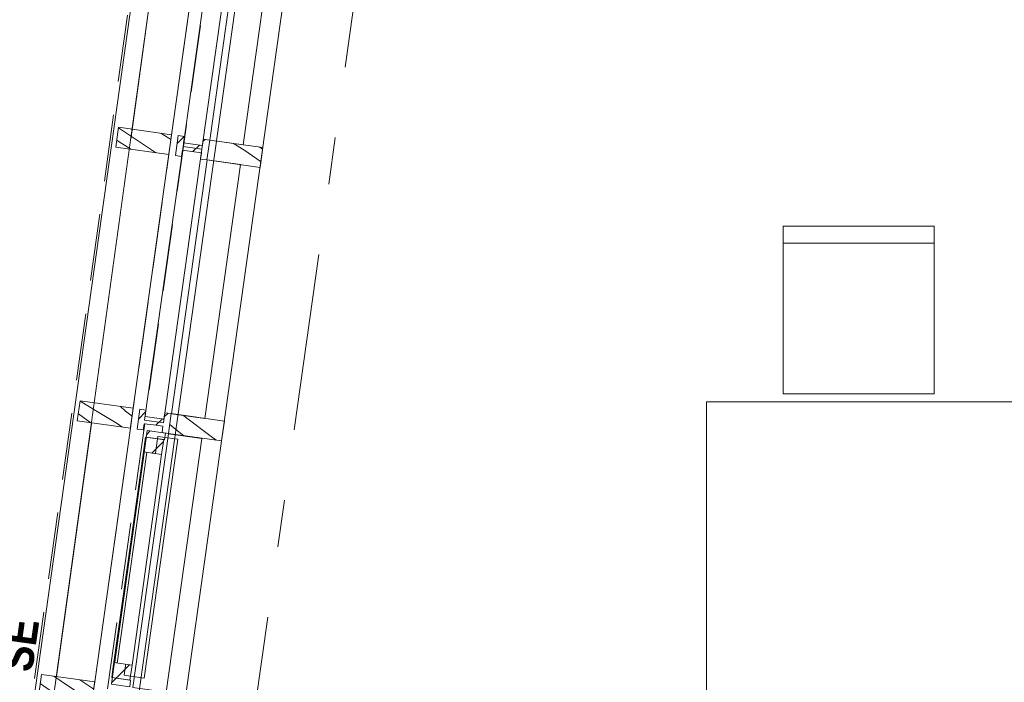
# Model space of a CAD drawing. Header units: millimetres. Extents: x 74467 to 235410, y -65 to 114857.
# Tile 75 of 256: x 84201 to 87140, y 96639 to 98618. Entities that reach past the tile are written whole.
import ezdxf
from ezdxf.enums import TextEntityAlignment as Align

# ---------------------------------------------------------------- set-up
doc = ezdxf.new("R2010")
doc.units = ezdxf.units.MM
doc.header["$MEASUREMENT"] = 0
for name, pattern in [('Katkend topelt', [1093.611073, 529.166651, -211.666656, 141.111112, -211.666656]), ('Katkend varjatud', [300, 200, -100]), ('Wipeout_Contour', [1000, 0, -1000])]:
    doc.linetypes.add(name, pattern=pattern)
for name, color, linetype in [('00 Kunstikonkursi LÜ jaoks asendi 2D', 7, 'Continuous'), ('00 Silt KLF.AR', 7, 'Continuous'), ('00 Teljed.AR', 7, 'Continuous'), ('1235 Vahelaed.AR', 7, 'Continuous'), ('1245 Klaasfassaadid.AR', 7, 'Continuous'), ('1247 Lamellid.AR', 7, 'Continuous'), ('1248 Vihmaveerennid.AR', 7, 'Continuous'), ('1330 Sisustus.SA', 7, 'Continuous'), ('9350 Netopind.AR', 7, 'Continuous'), ('Aken', 7, 'Continuous')]:
    doc.layers.add(name, color=color, linetype=linetype)
doc.styles.add('GENERATED_STYLE_2', font='txt', dxfattribs={"width": 0.84})
doc.styles.add('GENERATED_STYLE_3', font='txt')
pattern_1 = [(45, (0, 0), (-176.7767, 176.7767), []), (45, (-35.36, 35.36), (-176.7767, 176.7767), []), (45, (-70.7, 70.7), (-176.7767, 176.7767), [])]

# ---------------------------------------------------------------- blocks, each defined once
blk = doc.blocks.new('Slab_21_1', base_point=(85488.4, 103235.9))
at = {"layer": '1235 Vahelaed.AR', "color": 7, "linetype": 'Continuous', "lineweight": 13, "flags": 128}
blk.add_lwpolyline([(92532.7, 91133.4), (92269.1, 89251.8), (83692.5, 90457.2), (85488.4, 103235.9), (92952.6, 103235.9), (92952.6, 98575.9), (92952.6, 97085.9), (92952.6, 95885.9), (92742.6, 95885.9), (92742.6, 95485.9), (93142.6, 95485.9), (92577.6, 91453.2)], dxfattribs=at)
blk = doc.blocks.new('Beam_23_1', base_point=(85231.4, 103526.9))
at = {"color": 254, "linetype": 'Wipeout_Contour', "lineweight": 0, "ltscale": 527440.435451}
blk.add_wipeout([(85231.4, 103526.9), (84492.2, 98266.9), (84650.6, 98244.7), (85370.5, 103366.9)], dxfattribs=at).dxf.layer = '1247 Lamellid.AR'
at = {"layer": '1247 Lamellid.AR', "color": 7, "linetype": 'Continuous', "lineweight": 13, "flags": 128}
for points in [[(85231.4, 103526.9), (84492.2, 98266.9)], [(85370.5, 103366.9), (84650.6, 98244.7)]]:
    blk.add_lwpolyline(points, dxfattribs=at)
blk = doc.blocks.new('Beam_26_1', base_point=(83688.4, 92548.1))
at = {"color": 254, "linetype": 'Wipeout_Contour', "lineweight": 0, "ltscale": 508920.643524}
blk.add_wipeout([(83846.9, 92525.9), (84650.6, 98244.7), (84492.2, 98266.9), (83688.4, 92548.1)], dxfattribs=at).dxf.layer = '1247 Lamellid.AR'
at = {"layer": '1247 Lamellid.AR', "color": 7, "linetype": 'Continuous', "lineweight": 13, "flags": 128}
for points in [[(83688.4, 92548.1), (84492.2, 98266.9)], [(83846.9, 92525.9), (84650.6, 98244.7)]]:
    blk.add_lwpolyline(points, dxfattribs=at)
blk = doc.blocks.new('Beam_40_1', base_point=(84266.7, 96662.7))
at = {"layer": '1247 Lamellid.AR', "color": 7, "linetype": 'Katkend varjatud', "lineweight": 13, "flags": 128}
for points in [[(84266.7, 96662.7), (84373.2, 97420.2)], [(84373.2, 97420.2), (84531.6, 97398)], [(84425.1, 96640.4), (84531.6, 97398)], [(84266.7, 96662.7), (84425.1, 96640.4)]]:
    blk.add_lwpolyline(points, dxfattribs=at)
blk = doc.blocks.new('Beam_48_1', base_point=(85231.4, 103526.9))
at = {"layer": '1247 Lamellid.AR', "color": 7, "linetype": 'Katkend varjatud', "lineweight": 13, "flags": 128}
for points in [[(85231.4, 103526.9), (84492.2, 98266.9)], [(85370.5, 103366.9), (84650.6, 98244.7)]]:
    blk.add_lwpolyline(points, dxfattribs=at)
blk = doc.blocks.new('Beam_49_1', base_point=(83688.4, 92548.1))
at = {"layer": '1247 Lamellid.AR', "color": 7, "linetype": 'Katkend varjatud', "lineweight": 13, "flags": 128}
for points in [[(83688.4, 92548.1), (84492.2, 98266.9)], [(83846.9, 92525.9), (84650.6, 98244.7)]]:
    blk.add_lwpolyline(points, dxfattribs=at)
blk = doc.blocks.new('Beam_51_1', base_point=(84266.7, 96662.7))
at = {"color": 254, "linetype": 'Wipeout_Contour', "lineweight": 0, "ltscale": 514402.963678}
blk.add_wipeout([(84425.1, 96640.4), (84531.6, 97398), (84373.2, 97420.2), (84266.7, 96662.7)], dxfattribs=at).dxf.layer = '1247 Lamellid.AR'
at = {"layer": '1247 Lamellid.AR', "color": 7, "linetype": 'Continuous', "lineweight": 13, "flags": 128}
for points in [[(84266.7, 96662.7), (84373.2, 97420.2)], [(84373.2, 97420.2), (84531.6, 97398)], [(84425.1, 96640.4), (84531.6, 97398)], [(84266.7, 96662.7), (84425.1, 96640.4)]]:
    blk.add_lwpolyline(points, dxfattribs=at)
blk = doc.blocks.new('Chair 10 24[6]_1', base_point=(86480.5, 98000.8))
at = {"layer": '1330 Sisustus.SA', "color": 253, "linetype": 'Continuous', "lineweight": 13, "true_color": 0xa5a6a4}
blk.add_line((86480.5, 97950.8), (86930.5, 97950.8), dxfattribs=at)
at = {"layer": '1330 Sisustus.SA', "color": 253, "linetype": 'Continuous', "lineweight": 13, "true_color": 0xa5a6a4, "flags": 128}
blk.add_lwpolyline([(86480.5, 97500.8), (86930.5, 97500.8), (86930.5, 98000.8), (86480.5, 98000.8)], close=True, dxfattribs=at)
blk = doc.blocks.new('Suur arvutiklass_RG 114_19_1', base_point=(86306.1, 102478.4))
at = {"layer": '9350 Netopind.AR', "color": 7, "linetype": 'Continuous', "lineweight": 13, "flags": 128}
blk.add_lwpolyline([(85773.2, 102675.9), (85602.8, 101463.5), (85385.1, 101494.1), (84690.6, 96552.6), (84908.4, 96522), (84821.4, 95903.1), (85019.4, 95875.3), (84965.2, 95489.1), (92788.2, 94389.4), (92940.9, 95475.9), (92732.6, 95475.9), (92732.6, 95895.9), (92942.4, 95895.9), (92942.6, 102676.1), (92732.6, 102676.1), (92732.6, 102885.9), (92362.6, 102885.9), (92362.6, 103095.9), (87372.6, 103095.9), (87372.6, 102875.9), (86028.8, 102875.9), (86028.8, 102675.9)], close=True, dxfattribs=at)
blk = doc.blocks.new('*X2297')
at = {"layer": '1247 Lamellid.AR', "color": 7, "linetype": 'Continuous', "lineweight": 13}
for p, q in [((84499.4, 98293.1), (84496.1, 98295.2)), ((84546.6, 98260.9), (84499.4, 98293.1)), ((84498.3, 98253.2), (84490.9, 98257.9)), ((84506.2, 98248.2), (84498.3, 98253.2)), ((84594.2, 98229.2), (84546.6, 98260.9)), ((84628.8, 98274.9), (84622.6, 98278.9)), ((84651.3, 98260.7), (84628.8, 98274.9)), ((84652.7, 98259.9), (84651.3, 98260.7)), ((84514.1, 98243.2), (84506.2, 98248.2)), ((84522, 98238.2), (84514.1, 98243.2)), ((84530, 98233.2), (84522, 98238.2)), ((84533.9, 98230.8), (84530, 98233.2)), ((84607.9, 98220.4), (84594.2, 98229.2))]:
    blk.add_line(p, q, dxfattribs=at)
blk = doc.blocks.new('Column_224_1', base_point=(84650.6, 98244.7))
at = {"layer": '1247 Lamellid.AR', "color": 7, "linetype": 'Continuous', "lineweight": 13, "flags": 128}
blk.add_lwpolyline([(84646.4, 98214.9), (84654.8, 98274.4), (84496.3, 98296.6), (84488, 98237.2)], close=True, dxfattribs=at)
at = {"layer": '1247 Lamellid.AR', "color": 7, "lineweight": 15}
blk.add_blockref('*X2297', (0, 0), dxfattribs=at)
blk = doc.blocks.new('*X2299')
at = {"layer": '1247 Lamellid.AR', "color": 7, "linetype": 'Continuous', "lineweight": 13}
for p, q in [((84432.2, 97447.5), (84381.3, 97478.4)), ((84517.5, 97449.1), (84502, 97462.7)), ((84376.4, 97440.4), (84376, 97440.7)), ((84410.4, 97416.1), (84376.4, 97440.4)), ((84492.2, 97411.8), (84432.2, 97447.5)), ((84536.6, 97433.5), (84517.5, 97449.1)), ((84412.2, 97414.8), (84410.4, 97416.1)), ((84505.7, 97401.6), (84492.2, 97411.8))]:
    blk.add_line(p, q, dxfattribs=at)
blk = doc.blocks.new('Column_225_1', base_point=(84535.8, 97427.7))
at = {"layer": '1247 Lamellid.AR', "color": 7, "linetype": 'Continuous', "lineweight": 13, "flags": 128}
blk.add_lwpolyline([(84531.6, 97398), (84540, 97457.4), (84381.5, 97479.7), (84373.2, 97420.2)], close=True, dxfattribs=at)
at = {"layer": '1247 Lamellid.AR', "color": 7, "lineweight": 15}
blk.add_blockref('*X2299', (0, 0), dxfattribs=at)
blk = doc.blocks.new('*X2301')
at = {"layer": '1247 Lamellid.AR', "color": 7, "linetype": 'Continuous', "lineweight": 13}
for p, q in [((84311.7, 96600.6), (84262.8, 96635.3)), ((84347, 96627.7), (84302.9, 96657.6)), ((84422.1, 96618.9), (84380.7, 96646.7)), ((84410.6, 96585.6), (84347, 96627.7)), ((84320, 96594.6), (84311.7, 96600.6)), ((84416.9, 96581.5), (84410.6, 96585.6))]:
    blk.add_line(p, q, dxfattribs=at)
blk = doc.blocks.new('Column_226_1', base_point=(84421, 96610.7))
at = {"layer": '1247 Lamellid.AR', "color": 7, "linetype": 'Continuous', "lineweight": 13, "flags": 128}
blk.add_lwpolyline([(84416.8, 96581), (84425.1, 96640.4), (84266.7, 96662.7), (84258.4, 96603.3)], close=True, dxfattribs=at)
at = {"layer": '1247 Lamellid.AR', "color": 7, "lineweight": 15}
blk.add_blockref('*X2301', (0, 0), dxfattribs=at)
blk = doc.blocks.new('Dining Table 01 24[539]_1', base_point=(87851.6, 97476.2))
at = {"layer": '1330 Sisustus.SA', "color": 253, "linetype": 'Continuous', "lineweight": 13, "true_color": 0xa5a6a4}
for p, q in [((87851.6, 97476.2), (86251.6, 97476.2)), ((86251.6, 97476.2), (86251.6, 96276.2)), ((87851.6, 96276.2), (87851.6, 97476.2)), ((86251.6, 96276.2), (87851.6, 96276.2))]:
    blk.add_line(p, q, dxfattribs=at)
at = {"layer": '1330 Sisustus.SA', "color": 253, "linetype": 'Continuous', "lineweight": 13, "true_color": 0xa5a6a4, "flags": 128}
blk.add_lwpolyline([(87851.6, 97476.2), (86251.6, 97476.2), (86251.6, 96276.2), (87851.6, 96276.2)], close=True, dxfattribs=at)
blk = doc.blocks.new('Beam_101_1', base_point=(80955.8, 71665.2))
at = {"layer": '1248 Vihmaveerennid.AR', "color": 7, "linetype": 'Katkend varjatud', "lineweight": 13}
for p, q in [((80738, 71695.8), (85214.9, 103550.9)), ((80955.8, 71665.2), (85406.1, 103330.9))]:
    blk.add_line(p, q, dxfattribs=at)
blk = doc.blocks.new('Slab_462_1', base_point=(84868.4, 98243.9))
at = {"layer": '1330 Sisustus.SA', "color": 253, "linetype": 'Continuous', "lineweight": 13, "true_color": 0xa5a6a4, "flags": 128}
blk.add_lwpolyline([(84868.4, 98243.9), (84768.7, 98257.9), (84875.2, 99015.7), (84974.9, 99001.7)], close=True, dxfattribs=at)
blk = doc.blocks.new('Slab_463_1', base_point=(84753.6, 97427.1))
at = {"layer": '1330 Sisustus.SA', "color": 253, "linetype": 'Continuous', "lineweight": 13, "true_color": 0xa5a6a4, "flags": 128}
blk.add_lwpolyline([(84753.6, 97427.1), (84653.9, 97441.1), (84760.4, 98198.9), (84860.1, 98184.9)], close=True, dxfattribs=at)
blk = doc.blocks.new('Slab_464_1', base_point=(84638.7, 96609.7))
at = {"layer": '1330 Sisustus.SA', "color": 253, "linetype": 'Continuous', "lineweight": 13, "true_color": 0xa5a6a4, "flags": 128}
blk.add_lwpolyline([(84638.7, 96609.7), (84539, 96623.7), (84645.5, 97381.1), (84745.1, 97367.1)], close=True, dxfattribs=at)
blk = doc.blocks.new('Slab_465_1', base_point=(84573.1, 96651.5))
at = {"layer": '1330 Sisustus.SA', "color": 253, "linetype": 'Continuous', "lineweight": 13, "true_color": 0xa5a6a4, "flags": 128}
blk.add_lwpolyline([(84573.1, 96651.5), (84513, 96660), (84613.3, 97373.1), (84673.3, 97364.7)], close=True, dxfattribs=at)
blk = doc.blocks.new('Slab_466_1', base_point=(84573.1, 96651.5))
at = {"layer": '1330 Sisustus.SA', "color": 253, "linetype": 'Continuous', "lineweight": 13, "true_color": 0xa5a6a4, "flags": 128}
blk.add_lwpolyline([(84573.1, 96651.5), (84513, 96660), (84613.3, 97373.1), (84673.3, 97364.7)], close=True, dxfattribs=at)
blk = doc.blocks.new('*X3330')
at = {"layer": '1245 Klaasfassaadid.AR', "color": 7, "linetype": 'Continuous', "lineweight": 13}
for p, q in [((84839.7, 98248.4), (84870.4, 98228.9)), ((84870.4, 98228.9), (84909, 98202)), ((84926.4, 98231.2), (84918, 98237.4)), ((84920, 98193.9), (84909, 98202)), ((84921, 98193.1), (84920, 98193.9))]:
    blk.add_line(p, q, dxfattribs=at)
blk = doc.blocks.new('*X3356')
at = {"layer": '1245 Klaasfassaadid.AR', "color": 7, "linetype": 'Continuous', "lineweight": 13}
for p, q in [((84696.6, 97430.9), (84689.7, 97436.3)), ((84772.6, 97372.9), (84696.6, 97430.9)), ((84667.1, 97394.3), (84649.2, 97408.7)), ((84689.8, 97376.2), (84667.1, 97394.3)), ((84690.6, 97375.6), (84689.8, 97376.2)), ((84787.5, 97362), (84772.6, 97372.9))]:
    blk.add_line(p, q, dxfattribs=at)
blk = doc.blocks.new('Curtain Wall_14_1')
at = {"layer": '1245 Klaasfassaadid.AR', "linetype": 'Continuous', "lineweight": 0, "true_color": 0x000000}
h = blk.add_hatch(dxfattribs=at)
h.set_pattern_fill('Alumiinium_0001', color=178, style=0, pattern_type=2)
h.set_pattern_definition(pattern_1)
h.paths.add_polyline_path([(84674.6, 98271.6), (84666.2, 98212.2), (84684.6, 98209.6), (84687.2, 98228.4), (84679.7, 98229.5), (84682.7, 98251.2), (84690.2, 98250.2), (84692.9, 98269)])
h = blk.add_hatch(dxfattribs=at)
h.set_pattern_fill('Alumiinium_0001', color=178, style=0, pattern_type=2)
h.set_pattern_definition(pattern_1)
h.paths.add_polyline_path([(84682.7, 98251.2), (84679.7, 98229.5), (84687.2, 98228.4), (84715.4, 98224.4), (84718.5, 98246.2), (84690.2, 98250.2)])
h = blk.add_hatch(dxfattribs=at)
h.set_pattern_fill('Alumiinium_0001', color=178, style=0, pattern_type=2)
h.set_pattern_definition(pattern_1)
h.paths.add_polyline_path([(84749.3, 98261.1), (84746.7, 98242.3), (84718.5, 98246.2), (84715.4, 98224.4), (84743.6, 98220.5), (84741, 98201.7), (84760.3, 98198.9), (84768.7, 98258.4)])
h = blk.add_hatch(dxfattribs=at)
h.set_pattern_fill('Alumiinium_0001', color=178, style=0, pattern_type=2)
h.set_pattern_definition(pattern_1)
h.paths.add_polyline_path([(84551.4, 97395.2), (84569.8, 97392.6), (84572.4, 97411.4), (84564.9, 97412.5), (84567.9, 97434.3), (84575.4, 97433.2), (84578, 97452), (84559.8, 97454.6)])
h = blk.add_hatch(dxfattribs=at)
h.set_pattern_fill('Alumiinium_0001', color=178, style=0, pattern_type=2)
h.set_pattern_definition(pattern_1)
h.paths.add_polyline_path([(84564.9, 97412.5), (84572.4, 97411.4), (84600.6, 97407.5), (84603.7, 97429.3), (84575.4, 97433.2), (84567.9, 97434.3)])
h = blk.add_hatch(dxfattribs=at)
h.set_pattern_fill('Alumiinium_0001', color=178, style=0, pattern_type=2)
h.set_pattern_definition(pattern_1)
h.paths.add_polyline_path([(84626.2, 97384.7), (84645.5, 97382), (84653.8, 97441.4), (84634.5, 97444.1), (84631.9, 97425.3), (84603.7, 97429.3), (84600.6, 97407.5), (84628.8, 97403.5)])
at = {"layer": 'Aken', "linetype": 'Continuous', "lineweight": 0, "true_color": 0x000000}
h = blk.add_hatch(dxfattribs=at)
h.set_pattern_fill('Alumiinium_0001', color=178, style=0, pattern_type=2)
h.set_pattern_definition(pattern_1)
h.paths.add_polyline_path([(84581.6, 97390.9), (84578.8, 97371.1), (84633.3, 97363.5), (84636.1, 97383.3)])
h = blk.add_hatch(dxfattribs=at)
h.set_pattern_fill('Alumiinium_0001', color=178, style=0, pattern_type=2)
h.set_pattern_definition(pattern_1)
h.paths.add_polyline_path([(84477.9, 96653.2), (84475.1, 96633.4), (84529.6, 96625.7), (84532.4, 96645.5)])
at = {"layer": '1245 Klaasfassaadid.AR', "color": 7, "linetype": 'Continuous', "lineweight": 13}
for p, q in [((84674.6, 98271.6), (84666.2, 98212.2)), ((84674.6, 98271.6), (84692.9, 98269)), ((84692.9, 98269), (84690.2, 98250.2)), ((84749.3, 98261.1), (84746.7, 98242.3)), ((84768.7, 98258.4), (84760.3, 98198.9)), ((84687.2, 98228.4), (84684.6, 98209.6)), ((84927.1, 98236.1), (84918.7, 98176.7)), ((84666.2, 98212.2), (84684.6, 98209.6)), ((84743.6, 98220.5), (84741, 98201.7)), ((84559.8, 97454.6), (84551.4, 97395.2)), ((84559.8, 97454.6), (84578, 97452)), ((84578, 97452), (84575.4, 97433.2)), ((84634.5, 97444.1), (84631.9, 97425.3)), ((84653.8, 97441.4), (84645.5, 97382)), ((84572.4, 97411.4), (84569.8, 97392.6)), ((84628.8, 97403.5), (84626.2, 97384.7)), ((84812.3, 97419.1), (84803.9, 97359.7)), ((84551.4, 97395.2), (84569.8, 97392.6))]:
    blk.add_line(p, q, dxfattribs=at)
at = {"layer": '1245 Klaasfassaadid.AR', "color": 7, "linetype": 'Continuous', "lineweight": 13, "flags": 128}
for points in [[(84688.7, 98239.3), (84745.2, 98231.4), (84860, 99048.3), (84803.5, 99056.3)], [(84573.9, 97422.3), (84630.3, 97414.4), (84745.2, 98231.4), (84688.7, 98239.3)]]:
    blk.add_lwpolyline(points, close=True, dxfattribs=at)
for points in [[(84690.2, 98250.2), (84718.5, 98246.2), (84746.7, 98242.3)], [(84749.3, 98261.1), (84768.7, 98258.4), (84927.1, 98236.1)], [(84687.2, 98228.4), (84715.4, 98224.4), (84743.6, 98220.5)], [(84741, 98201.7), (84760.3, 98198.9), (84918.7, 98176.7)], [(84575.4, 97433.2), (84603.7, 97429.3), (84631.9, 97425.3)], [(84634.5, 97444.1), (84653.8, 97441.4), (84812.3, 97419.1)], [(84572.4, 97411.4), (84600.6, 97407.5), (84628.8, 97403.5)], [(84626.2, 97384.7), (84645.5, 97382), (84803.9, 97359.7)]]:
    blk.add_lwpolyline(points, dxfattribs=at)
at = {"layer": '1245 Klaasfassaadid.AR', "linetype": 'Continuous', "lineweight": 0}
for name in ['*X3330', '*X3356']:
    blk.add_blockref(name, (0, 0), dxfattribs=at)
at = {"color": 254, "linetype": 'Wipeout_Contour', "lineweight": 0, "ltscale": 514742.951794}
blk.add_wipeout([(84482.2, 96698), (84536.7, 96690.4), (84625, 97319.2), (84570.6, 97326.9)], dxfattribs=at).dxf.layer = 'Aken'
at = {"color": 254, "linetype": 'Wipeout_Contour', "lineweight": 0, "ltscale": 514685.163563}
blk.add_wipeout([(84573.4, 97346.7), (84479.4, 96678.2), (84481.4, 96678), (84575.3, 97346.4)], dxfattribs=at).dxf.layer = 'Aken'
at = {"layer": 'Aken', "linetype": 'Continuous', "lineweight": 0, "true_color": 0x000000}
h = blk.add_hatch(dxfattribs=at)
h.set_pattern_fill('Alumiinium_0001', color=178, style=0, pattern_type=2)
h.set_pattern_definition(pattern_1)
h.paths.add_polyline_path([(84576.8, 97371.4), (84570.6, 97326.9), (84625, 97319.2), (84631.3, 97363.8)])
h = blk.add_hatch(dxfattribs=at)
h.set_pattern_fill('Alumiinium_0001', color=178, style=0, pattern_type=2)
h.set_pattern_definition(pattern_1)
h.paths.add_polyline_path([(84573.4, 97346.7), (84575.3, 97346.4), (84578.8, 97371.1), (84576.8, 97371.4)])
h = blk.add_hatch(dxfattribs=at)
h.set_pattern_fill('Alumiinium_0001', color=178, style=0, pattern_type=2)
h.set_pattern_definition(pattern_1)
h.paths.add_polyline_path([(84530.4, 96645.8), (84536.7, 96690.4), (84482.2, 96698), (84475.9, 96653.5)])
h = blk.add_hatch(dxfattribs=at)
h.set_pattern_fill('Alumiinium_0001', color=178, style=0, pattern_type=2)
h.set_pattern_definition(pattern_1)
h.paths.add_polyline_path([(84479.4, 96678.2), (84475.9, 96653.5), (84477.9, 96653.2), (84481.4, 96678)])
at = {"layer": 'Aken', "color": 7, "linetype": 'Continuous', "lineweight": 13}
for p, q in [((84570.6, 97326.9), (84482.2, 96698)), ((84536.7, 96690.4), (84625, 97319.2))]:
    blk.add_line(p, q, dxfattribs=at)
at = {"layer": 'Aken', "color": 7, "linetype": 'Continuous', "lineweight": 15}
blk.add_line((84492.1, 96696.6), (84580.5, 97325.5), dxfattribs=at)
at = {"layer": 'Aken', "color": 7, "linetype": 'Continuous', "lineweight": 15, "flags": 128}
for points in [[(84576.8, 97371.4), (84570.6, 97326.9), (84625, 97319.2), (84631.3, 97363.8)], [(84581.6, 97390.9), (84575.3, 97346.4), (84573.4, 97346.7), (84576.8, 97371.4), (84633.3, 97363.5), (84636.1, 97383.3)], [(84530.4, 96645.8), (84536.7, 96690.4), (84482.2, 96698), (84475.9, 96653.5)], [(84529.6, 96625.7), (84532.4, 96645.5), (84475.9, 96653.5), (84479.4, 96678.2), (84481.4, 96678), (84475.1, 96633.4)]]:
    blk.add_lwpolyline(points, close=True, dxfattribs=at)
at = {"layer": 'Aken', "color": 7, "linetype": 'Continuous', "lineweight": 13, "flags": 128}
blk.add_lwpolyline([(84573.4, 97346.7), (84479.4, 96678.2), (84481.4, 96678), (84575.3, 97346.4)], close=True, dxfattribs=at)
blk = doc.blocks.new('Standard grid marker_5')
at = {"layer": '00 Teljed.AR', "color": 252, "linetype": 'Katkend topelt', "lineweight": 13, "true_color": 0x8c8d8c}
blk.add_line((500, 0), (55500, 0), dxfattribs=at)
at = {"layer": '00 Teljed.AR', "color": 252, "lineweight": 13, "true_color": 0x8c8d8c, "style": 'GENERATED_STYLE_3'}
for tag, p in [('AC_MarkerText_1_0', (-55.7, -25.4)), ('AC_MarkerText_1_1', (56344.3, -25.4))]:
    blk.add_attdef(tag, text='', height=200, rotation=278, dxfattribs=at).set_placement(p, align=Align.TOP_CENTER)

msp = doc.modelspace()

# ---------------------------------------------------------------- block references
at = {"layer": '1235 Vahelaed.AR', "color": 7, "linetype": 'Continuous', "lineweight": 13}
msp.add_blockref('Slab_21_1', (85488.4, 103235.9), dxfattribs=at)
at = {"layer": '1330 Sisustus.SA', "color": 253, "linetype": 'Continuous', "lineweight": 13, "true_color": 0xa5a6a4}
msp.add_blockref('Chair 10 24[6]_1', (86480.5, 98000.8), dxfattribs=at)

# ---------------------------------------------------------------- next in the draw order: block references
at = {"layer": '1247 Lamellid.AR', "color": 7, "lineweight": 13}
msp.add_blockref('Beam_23_1', (85231.4, 103526.9), dxfattribs=at)

# ---------------------------------------------------------------- next in the draw order: block references
msp.add_blockref('Beam_26_1', (83688.4, 92548.1), dxfattribs=at)

# ---------------------------------------------------------------- next in the draw order: block references
for name, p in [('Beam_48_1', (85231.4, 103526.9)), ('Beam_49_1', (83688.4, 92548.1)), ('Beam_40_1', (84266.7, 96662.7))]:
    msp.add_blockref(name, p, dxfattribs=at)

# ---------------------------------------------------------------- next in the draw order: block references
msp.add_blockref('Beam_51_1', (84266.7, 96662.7), dxfattribs=at)

# ---------------------------------------------------------------- next in the draw order: wipeouts: each hides what was drawn before it
at = {"color": 254, "linetype": 'Wipeout_Contour', "lineweight": 0, "ltscale": 2114394.831306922}
msp.add_wipeout([(85800.3, 114798.7), (85283.2, 113762.1), (81457.7, 105547.9), (79754.2, 98873.6), (74745, 58252.1), (78841, 57691.9), (79724.5, 63897.4), (78115.9, 65420.5), (79009.9, 71803.1), (79406.1, 71747.7), (79876.3, 75104.9), (81262.8, 74910.7), (81927.7, 79472.6), (80911.9, 79614.8), (81132.4, 81189.5), (82153, 81046.5), (85252, 103464.9), (90613.8, 114702.2)], dxfattribs=at).dxf.layer = '00 Kunstikonkursi LÜ jaoks asendi 2D'

# ---------------------------------------------------------------- next in the draw order: linework, layer by layer
at = {"layer": '00 Kunstikonkursi LÜ jaoks asendi 2D', "color": 63, "linetype": 'Continuous', "lineweight": 13, "true_color": 0xbcc992}
msp.add_line((82153, 81046.5), (85252, 103464.9), dxfattribs=at)
at = {"layer": '00 Kunstikonkursi LÜ jaoks asendi 2D', "color": 7, "linetype": 'Continuous', "lineweight": 13, "flags": 128}
msp.add_lwpolyline([(85800.3, 114798.7), (85283.2, 113762.1), (81457.7, 105547.9), (79754.2, 98873.6), (74745, 58252.1), (78841, 57691.9), (79724.5, 63897.4), (78115.9, 65420.5), (79009.9, 71803.1), (79406.1, 71747.7), (79876.3, 75104.9), (81262.8, 74910.7), (81927.7, 79472.6), (80911.9, 79614.8), (81132.4, 81189.5), (82153, 81046.5), (85252, 103464.9), (90613.8, 114702.2)], close=True, dxfattribs=at)
msp.add_lwpolyline([(85800.3, 114798.7), (85283.2, 113762.1), (81457.7, 105547.9), (79754.2, 98873.6), (74745, 58252.1), (78841, 57691.9), (79724.5, 63897.4), (78115.9, 65420.5), (79009.9, 71803.1), (79406.1, 71747.7), (79876.3, 75104.9), (81262.8, 74910.7), (81927.7, 79472.6), (80911.9, 79614.8), (81132.4, 81189.5), (82153, 81046.5), (85252, 103464.9), (90613.8, 114702.2)], close=True, dxfattribs=at)
msp.add_lwpolyline([(85800.3, 114798.7), (85283.2, 113762.1), (81457.7, 105547.9), (79754.2, 98873.6), (74745, 58252.1), (78841, 57691.9), (79724.5, 63897.4), (78115.9, 65420.5), (79009.9, 71803.1), (79406.1, 71747.7), (79876.3, 75104.9), (81262.8, 74910.7), (81927.7, 79472.6), (80911.9, 79614.8), (81132.4, 81189.5), (82153, 81046.5), (85252, 103464.9), (90613.8, 114702.2)], close=True, dxfattribs=at)
msp.add_lwpolyline([(85800.3, 114798.7), (85283.2, 113762.1), (81457.7, 105547.9), (79754.2, 98873.6), (74745, 58252.1), (78841, 57691.9), (79724.5, 63897.4), (78115.9, 65420.5), (79009.9, 71803.1), (79406.1, 71747.7), (79876.3, 75104.9), (81262.8, 74910.7), (81927.7, 79472.6), (80911.9, 79614.8), (81132.4, 81189.5), (82153, 81046.5), (85252, 103464.9), (90613.8, 114702.2)], close=True, dxfattribs=at)

# ---------------------------------------------------------------- next in the draw order: block references
at = {"layer": '1247 Lamellid.AR', "color": 7, "lineweight": 15}
for name, p in [('Column_224_1', (84650.6, 98244.7)), ('Column_225_1', (84535.8, 97427.7)), ('Column_226_1', (84421, 96610.7))]:
    msp.add_blockref(name, p, dxfattribs=at)
at = {"layer": '1330 Sisustus.SA', "color": 253, "linetype": 'Continuous', "lineweight": 13, "true_color": 0xa5a6a4}
for name, p in [('Slab_462_1', (84868.4, 98243.9)), ('Slab_463_1', (84753.6, 97427.1)), ('Slab_465_1', (84573.1, 96651.5)), ('Slab_466_1', (84573.1, 96651.5)), ('Slab_464_1', (84638.7, 96609.7))]:
    msp.add_blockref(name, p, dxfattribs=at)

# ---------------------------------------------------------------- next in the draw order: texts
at = {"layer": '00 Silt KLF.AR', "color": 7, "linetype": 'Continuous', "lineweight": 13, "insert": (84239.4, 96666.5), "char_height": 100, "attachment_point": 7, "rotation": 82, "line_spacing_factor": 0.967952, "style": 'GENERATED_STYLE_2'}
msp.add_mtext('\\A1;{\\pql;\\fArial|b1|i0|c0|p34;A-01/1-3\\P\\pql;\\fArial|b1|i0|c0|p34;765,0x1580,0\\P\\pql;\\fArial|b1|i0|c0|p34;830,0\\P\\pql;\\fArial|b1|i0|c0|p34;SE}', dxfattribs=at)

# ---------------------------------------------------------------- next in the draw order: wipeouts: each hides what was drawn before it
at = {"color": 254, "linetype": 'Wipeout_Contour', "lineweight": 0, "ltscale": 1106957.325690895}
msp.add_wipeout([(86371.6, 105811.4), (85252, 103464.9), (118693.5, 103518.1), (139774.1, 103480.6), (139783.7, 82997), (142852.8, 81554), (142830.8, 105959.2)], dxfattribs=at).dxf.layer = '00 Kunstikonkursi LÜ jaoks asendi 2D'

# ---------------------------------------------------------------- next in the draw order: linework, layer by layer
at = {"layer": '00 Kunstikonkursi LÜ jaoks asendi 2D', "color": 7, "linetype": 'Continuous', "lineweight": 13, "flags": 128}
msp.add_lwpolyline([(85212.3, 103505.9), (80740.1, 71575.3), (94839, 69600.8), (97910.8, 91471.6), (123957.8, 87832), (121631.9, 71230), (139853.7, 71250.7), (139838.5, 103531.6)], close=True, dxfattribs=at)
at = {"layer": '9350 Netopind.AR', "color": 253, "linetype": 'Continuous', "lineweight": 0, "true_color": 0xbbb393, "flags": 128}
msp.add_lwpolyline([(85773.2, 102675.9), (85602.8, 101463.5), (85385.1, 101494.1), (84690.6, 96552.6), (84908.4, 96522), (84821.4, 95903.1), (85019.4, 95875.3), (84965.2, 95489.1), (92788.2, 94389.4), (92940.9, 95475.9), (92732.6, 95475.9), (92732.6, 95895.9), (92942.4, 95895.9), (92942.6, 102676.1), (92732.6, 102676.1), (92732.6, 102885.9), (92362.6, 102885.9), (92362.6, 103095.9), (87372.6, 103095.9), (87372.6, 102875.9), (86028.8, 102875.9), (86028.8, 102675.9)], close=True, dxfattribs=at)

# ---------------------------------------------------------------- next in the draw order: block references
at = {"layer": '1248 Vihmaveerennid.AR', "color": 7, "lineweight": 13}
msp.add_blockref('Beam_101_1', (80955.8, 71665.2), dxfattribs=at)
at = {"layer": '1330 Sisustus.SA', "color": 253, "linetype": 'Continuous', "lineweight": 13, "true_color": 0xa5a6a4}
msp.add_blockref('Dining Table 01 24[539]_1', (87851.6, 97476.2), dxfattribs=at)
at = {"layer": '9350 Netopind.AR', "color": 7, "linetype": 'Continuous', "lineweight": 13}
msp.add_blockref('Suur arvutiklass_RG 114_19_1', (86306.1, 102478.4), dxfattribs=at)

# ---------------------------------------------------------------- next in the draw order: block references
at = {"layer": '1245 Klaasfassaadid.AR', "linetype": 'Continuous', "lineweight": 0}
msp.add_blockref('Curtain Wall_14_1', (0, 0), dxfattribs=at)

# ---------------------------------------------------------------- next in the draw order: block references
at = {"layer": '00 Teljed.AR', "color": 7, "linetype": 'Continuous', "lineweight": 13, "zscale": 1000, "rotation": 82}
msp.add_blockref('Standard grid marker_5', (78710.8, 52496.1), dxfattribs=at)

doc.saveas('drawing.dxf')
